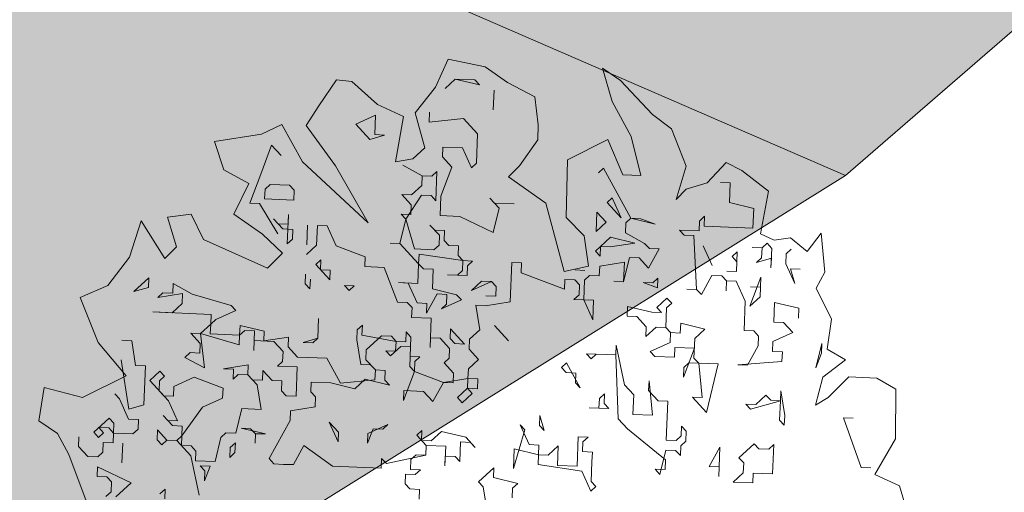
# Model space of a CAD drawing. Header units: metres. Extents: x -228 to 168, y -124 to 293.
# Tile 124 of 256: x 83.56 to 94.68, y 8.15 to 13.48. Entities that reach past the tile are written whole.
import ezdxf

# ---------------------------------------------------------------- set-up
doc = ezdxf.new("R2010")
doc.units = ezdxf.units.M
doc.header["$MEASUREMENT"] = 0
doc.layers.add('Bepflanzung.3 _ UMGEBUNG', color=7, linetype='Continuous')
doc.layers.add('Parzellen.3 _ UMGEBUNG', color=7, linetype='Continuous')

msp = doc.modelspace()

# ---------------------------------------------------------------- hatches: boundary and pattern name
at = {"layer": 'Parzellen.3 _ UMGEBUNG', "linetype": 'Continuous', "lineweight": 18, "true_color": 0xfafafa}
for points in [[(47.694, 42.785), (30.173, 58.442), (19.617, 46.778), (37.196, 30.916), (40.292, 34.516), (92.887, 11.728), (105.132, 22.32), (105.798, 26.383), (50.814, 46.449)], [(26.734, 13.743), (30.01, 10.764), (32.771, 13.998), (34.709, 12.374), (38.399, 9.004), (66.031, -3.176), (81.259, 4.492), (92.887, 11.728), (40.292, 34.516), (37.196, 30.916), (19.617, 46.778), (5.675, 31.518), (25.6, 12.552)]]:
    msp.add_hatch(color=7, dxfattribs=at).paths.add_polyline_path(points)

# ---------------------------------------------------------------- linework, layer by layer
at = {"layer": 'Bepflanzung.3 _ UMGEBUNG', "color": 33, "linetype": 'Continuous', "lineweight": 18, "true_color": 0xa89c73}
for p, q in [((88.399, 13.037), (88.256, 12.723)), ((88.817, 12.951), (88.399, 13.037)), ((89.07, 12.774), (88.817, 12.951)), ((90.346, 12.797), (90.142, 12.937)), ((90.142, 12.937), (90.251, 12.561)), ((87.141, 12.807), (86.939, 12.513)), ((87.314, 12.785), (87.141, 12.807)), ((88.481, 12.814), (88.367, 12.708)), ((88.481, 12.814), (88.702, 12.806)), ((88.755, 12.748), (88.481, 12.814)), ((88.702, 12.806), (88.755, 12.748)), ((90.706, 12.416), (90.346, 12.797)), ((87.601, 12.526), (87.314, 12.785)), ((88.256, 12.723), (88.029, 12.432)), ((88.918, 12.687), (88.91, 12.466)), ((88.91, 12.466), (88.918, 12.687)), ((89.378, 12.613), (89.07, 12.774)), ((89.415, 12.296), (89.378, 12.613)), ((86.939, 12.513), (86.796, 12.291)), ((87.895, 12.39), (87.601, 12.526)), ((90.251, 12.561), (90.468, 12.165)), ((87.356, 12.306), (87.581, 12.408)), ((87.581, 12.408), (87.572, 12.187)), ((87.806, 11.882), (87.895, 12.39)), ((88.029, 12.432), (88.138, 12.04)), ((88.19, 12.439), (88.186, 12.329)), ((88.186, 12.329), (88.574, 12.369)), ((88.574, 12.369), (88.733, 12.196)), ((90.921, 12.254), (90.706, 12.416)), ((86.522, 12.3), (86.292, 12.194)), ((86.756, 11.882), (86.522, 12.3)), ((86.796, 12.291), (87.127, 11.836)), ((87.515, 12.134), (87.356, 12.306)), ((89.412, 12.129), (89.415, 12.296)), ((91.086, 11.833), (90.921, 12.254)), ((86.292, 12.194), (85.76, 12.11)), ((87.682, 12.183), (87.515, 12.134)), ((87.572, 12.187), (87.682, 12.183)), ((88.733, 12.196), (88.72, 11.865)), ((89.207, 11.835), (89.412, 12.129)), ((90.204, 12.133), (89.747, 11.902)), ((90.373, 11.734), (90.204, 12.133)), ((90.468, 12.165), (90.574, 11.726)), ((85.76, 12.11), (85.867, 11.791)), ((86.283, 11.741), (86.407, 12.067)), ((86.407, 12.067), (86.513, 11.953)), ((88.138, 12.04), (88.001, 11.913)), ((88.34, 12.046), (88.336, 11.936)), ((88.561, 12.037), (88.34, 12.046)), ((88.663, 11.812), (88.561, 12.037)), ((88.001, 11.913), (87.806, 11.882)), ((88.336, 11.936), (88.442, 11.821)), ((89.747, 11.902), (89.731, 11.254)), ((85.867, 11.791), (86.15, 11.635)), ((87.497, 11.194), (86.756, 11.882)), ((87.127, 11.836), (87.497, 11.194)), ((88.106, 11.724), (87.89, 11.843)), ((87.89, 11.843), (88.106, 11.724)), ((88.442, 11.821), (88.319, 11.494)), ((88.72, 11.865), (88.663, 11.812)), ((89.082, 11.711), (89.207, 11.835)), ((90.098, 11.756), (90.155, 11.809)), ((90.155, 11.809), (90.464, 11.244)), ((90.975, 11.455), (91.086, 11.833)), ((91.541, 11.874), (91.323, 11.643)), ((91.716, 11.782), (91.541, 11.874)), ((86.16, 11.414), (86.283, 11.741)), ((88.102, 11.613), (88.106, 11.724)), ((88.106, 11.724), (88.217, 11.719)), ((88.217, 11.719), (88.274, 11.772)), ((88.274, 11.772), (88.261, 11.441)), ((89.502, 11.415), (89.082, 11.711)), ((90.574, 11.726), (90.373, 11.734)), ((92.019, 11.548), (91.716, 11.782)), ((86.15, 11.635), (85.98, 11.289)), ((86.327, 11.462), (86.332, 11.573)), ((86.332, 11.573), (86.389, 11.626)), ((86.389, 11.626), (86.61, 11.617)), ((86.61, 11.617), (86.663, 11.56)), ((87.987, 11.507), (88.102, 11.613)), ((91.088, 11.574), (90.975, 11.455)), ((91.323, 11.643), (91.088, 11.574)), ((91.586, 11.642), (91.475, 11.646)), ((91.577, 11.421), (91.586, 11.642)), ((86.658, 11.449), (86.327, 11.462)), ((86.663, 11.56), (86.658, 11.449)), ((87.983, 11.397), (87.877, 11.512)), ((87.877, 11.512), (87.987, 11.507)), ((88.098, 11.503), (87.921, 11.234)), ((88.208, 11.499), (88.098, 11.503)), ((88.261, 11.441), (88.208, 11.499)), ((88.319, 11.494), (88.31, 11.274)), ((88.976, 11.358), (88.87, 11.472)), ((88.87, 11.472), (88.923, 11.415)), ((90.195, 11.42), (90.252, 11.473)), ((90.252, 11.473), (90.354, 11.248)), ((91.928, 11.068), (92.019, 11.548)), ((86.27, 11.409), (86.16, 11.414)), ((86.478, 11.07), (86.27, 11.409)), ((87.979, 11.287), (87.983, 11.397)), ((88.91, 11.084), (88.976, 11.358)), ((88.923, 11.415), (89.144, 11.406)), ((89.71, 10.644), (89.502, 11.415)), ((90.354, 11.248), (90.195, 11.42)), ((91.851, 11.355), (91.577, 11.421)), ((91.842, 11.134), (91.851, 11.355)), ((85.499, 11.292), (85.232, 11.255)), ((85.232, 11.255), (85.331, 10.923)), ((85.637, 11.005), (85.499, 11.292)), ((85.98, 11.289), (86.305, 11.063)), ((86.535, 11.123), (86.429, 11.237)), ((86.429, 11.237), (86.482, 11.18)), ((86.597, 11.286), (86.584, 10.955)), ((86.592, 11.176), (86.597, 11.286)), ((87.855, 10.96), (87.921, 11.234)), ((87.921, 11.234), (87.868, 11.291)), ((87.868, 11.291), (87.979, 11.287)), ((87.921, 11.234), (88.019, 10.898)), ((88.31, 11.274), (88.531, 11.265)), ((88.531, 11.265), (88.91, 11.084)), ((89.731, 11.254), (89.935, 11.046)), ((90.071, 11.093), (90.08, 11.314)), ((90.08, 11.314), (90.186, 11.199)), ((90.464, 11.244), (90.407, 11.191)), ((90.464, 11.244), (90.738, 11.178)), ((90.575, 11.239), (90.464, 11.244)), ((90.738, 11.178), (90.575, 11.239)), ((91.237, 11.213), (91.294, 11.266)), ((91.294, 11.266), (91.29, 11.156)), ((84.933, 11.215), (84.801, 10.806)), ((85.202, 10.789), (84.933, 11.215)), ((86.482, 11.18), (86.592, 11.176)), ((86.645, 11.118), (86.535, 11.123)), ((86.804, 10.946), (86.813, 11.167)), ((86.813, 11.167), (86.804, 10.946)), ((86.924, 11.162), (86.915, 10.942)), ((87.034, 11.158), (86.924, 11.162)), ((87.136, 10.933), (87.034, 11.158)), ((88.301, 11.053), (88.195, 11.168)), ((88.195, 11.168), (88.248, 11.11)), ((90.186, 11.199), (90.071, 11.093)), ((90.407, 11.191), (90.403, 11.08)), ((91.233, 11.103), (91.237, 11.213)), ((91.29, 11.156), (91.842, 11.134)), ((86.305, 11.063), (86.53, 10.852)), ((86.584, 10.955), (86.641, 11.008)), ((86.641, 11.008), (86.645, 11.118)), ((88.248, 11.11), (88.358, 11.106)), ((88.297, 10.942), (88.301, 11.053)), ((88.358, 11.106), (88.354, 10.995)), ((89.935, 11.046), (89.984, 10.703)), ((90.063, 10.873), (90.235, 11.032)), ((90.235, 11.032), (90.509, 10.965)), ((90.403, 11.08), (90.619, 10.961)), ((91.065, 11.054), (91.012, 11.111)), ((91.012, 11.111), (91.233, 11.103)), ((91.175, 11.05), (91.065, 11.054)), ((91.206, 10.44), (91.175, 11.05)), ((92.08, 10.998), (91.928, 11.068)), ((92.264, 11.025), (92.08, 10.998)), ((92.455, 10.869), (92.264, 11.025)), ((92.611, 11.075), (92.455, 10.869)), ((92.652, 10.636), (92.611, 11.075)), ((85.331, 10.923), (85.202, 10.789)), ((86.36, 10.681), (85.637, 11.005)), ((86.915, 10.942), (86.8, 10.836)), ((87.462, 10.81), (87.136, 10.933)), ((87.855, 10.96), (87.745, 10.964)), ((87.745, 10.964), (87.855, 10.96)), ((88.067, 10.73), (87.855, 10.96)), ((88.019, 10.898), (88.239, 10.889)), ((88.239, 10.889), (88.297, 10.942)), ((88.354, 10.995), (88.407, 10.938)), ((88.407, 10.938), (88.517, 10.934)), ((88.517, 10.934), (88.513, 10.823)), ((90.12, 10.926), (90.116, 10.815)), ((90.231, 10.921), (90.12, 10.926)), ((90.509, 10.965), (90.231, 10.921)), ((90.619, 10.961), (90.672, 10.904)), ((90.782, 10.899), (90.663, 10.683)), ((90.672, 10.904), (90.782, 10.899)), ((91.281, 10.935), (91.383, 10.71)), ((91.383, 10.71), (91.281, 10.935)), ((91.944, 10.909), (91.833, 10.913)), ((91.833, 10.913), (91.944, 10.909)), ((91.939, 10.798), (91.944, 10.909)), ((91.944, 10.909), (92.001, 10.962)), ((92.001, 10.962), (92.054, 10.904)), ((92.054, 10.904), (92.045, 10.684)), ((84.801, 10.806), (84.556, 10.484)), ((86.53, 10.852), (86.36, 10.681)), ((87.458, 10.699), (87.462, 10.81)), ((88.072, 10.841), (88.067, 10.73)), ((88.566, 10.766), (88.072, 10.841)), ((88.513, 10.823), (88.566, 10.766)), ((90.116, 10.815), (90.063, 10.873)), ((90.447, 10.802), (90.381, 10.528)), ((90.557, 10.798), (90.447, 10.802)), ((90.663, 10.683), (90.557, 10.798)), ((91.608, 10.811), (91.665, 10.864)), ((91.661, 10.754), (91.608, 10.811)), ((91.665, 10.864), (91.657, 10.644)), ((91.882, 10.745), (91.939, 10.798)), ((92.05, 10.794), (91.882, 10.745)), ((92.045, 10.684), (92.05, 10.794)), ((92.213, 10.732), (92.217, 10.843)), ((92.217, 10.843), (92.275, 10.896)), ((86.906, 10.721), (86.963, 10.774)), ((87.065, 10.549), (86.906, 10.721)), ((86.963, 10.774), (86.959, 10.664)), ((87.679, 10.69), (87.458, 10.699)), ((87.829, 10.298), (87.679, 10.69)), ((88.058, 10.51), (88.067, 10.73)), ((88.067, 10.73), (88.12, 10.673)), ((88.562, 10.656), (88.566, 10.766)), ((88.566, 10.766), (88.676, 10.762)), ((88.619, 10.709), (88.615, 10.598)), ((88.676, 10.762), (88.619, 10.709)), ((89.118, 10.744), (89.101, 10.303)), ((89.228, 10.74), (89.118, 10.744)), ((89.224, 10.629), (89.228, 10.74)), ((89.984, 10.703), (89.71, 10.644)), ((90.111, 10.705), (90.107, 10.594)), ((90.39, 10.749), (90.111, 10.705)), ((90.381, 10.528), (90.39, 10.749)), ((91.657, 10.644), (91.661, 10.754)), ((92.315, 10.507), (92.213, 10.732)), ((92.376, 10.671), (92.266, 10.675)), ((92.266, 10.675), (92.315, 10.507)), ((84.852, 10.418), (85.021, 10.574)), ((85.021, 10.574), (85.017, 10.464)), ((86.787, 10.505), (86.791, 10.615)), ((86.959, 10.664), (87.069, 10.659)), ((87.069, 10.659), (87.065, 10.549)), ((88.12, 10.673), (88.231, 10.669)), ((88.231, 10.669), (88.222, 10.448)), ((88.615, 10.598), (88.394, 10.607)), ((88.394, 10.607), (88.504, 10.603)), ((88.504, 10.603), (88.562, 10.656)), ((89.714, 10.444), (89.224, 10.629)), ((89.944, 10.656), (89.833, 10.661)), ((89.997, 10.599), (89.939, 10.546)), ((90.107, 10.594), (89.997, 10.599)), ((90.712, 10.515), (90.769, 10.568)), ((90.769, 10.568), (90.765, 10.458)), ((91.379, 10.599), (91.259, 10.383)), ((91.489, 10.595), (91.379, 10.599)), ((91.542, 10.538), (91.489, 10.595)), ((91.657, 10.644), (91.546, 10.648)), ((91.546, 10.648), (91.657, 10.644)), ((91.93, 10.578), (91.807, 10.251)), ((91.926, 10.467), (91.93, 10.578)), ((92.555, 10.454), (92.652, 10.636)), ((84.556, 10.484), (84.246, 10.349)), ((85.017, 10.464), (84.852, 10.418)), ((85.29, 10.398), (85.295, 10.508)), ((85.295, 10.508), (85.511, 10.389)), ((86.84, 10.447), (86.787, 10.505)), ((86.844, 10.558), (86.84, 10.447)), ((87.281, 10.43), (87.228, 10.487)), ((87.228, 10.487), (87.339, 10.483)), ((87.339, 10.483), (87.281, 10.43)), ((87.948, 10.514), (87.838, 10.518)), ((87.838, 10.518), (88.058, 10.51)), ((88.05, 10.289), (87.948, 10.514)), ((88.663, 10.43), (88.778, 10.536)), ((88.889, 10.532), (88.663, 10.43)), ((88.778, 10.536), (88.889, 10.532)), ((88.889, 10.532), (88.942, 10.475)), ((88.942, 10.475), (88.889, 10.532)), ((88.942, 10.475), (88.937, 10.364)), ((88.937, 10.364), (88.942, 10.475)), ((89.719, 10.555), (89.714, 10.444)), ((89.829, 10.55), (89.719, 10.555)), ((89.882, 10.493), (89.829, 10.55)), ((89.878, 10.382), (89.882, 10.493)), ((89.939, 10.546), (89.931, 10.325)), ((90.381, 10.528), (90.27, 10.533)), ((90.27, 10.533), (90.381, 10.528)), ((90.765, 10.458), (90.602, 10.52)), ((90.602, 10.52), (90.712, 10.515)), ((91.542, 10.538), (91.538, 10.427)), ((91.538, 10.427), (91.542, 10.538)), ((91.652, 10.533), (91.542, 10.538)), ((91.754, 10.308), (91.652, 10.533)), ((91.926, 10.467), (91.816, 10.472)), ((91.816, 10.472), (91.926, 10.467)), ((91.922, 10.357), (91.926, 10.467)), ((92.727, 10.107), (92.555, 10.454)), ((84.246, 10.349), (84.448, 9.842)), ((85.123, 10.349), (85.18, 10.402)), ((85.401, 10.394), (85.123, 10.349)), ((85.18, 10.402), (85.29, 10.398)), ((85.396, 10.283), (85.401, 10.394)), ((85.511, 10.389), (85.948, 10.261)), ((88.275, 10.39), (88.156, 10.174)), ((88.222, 10.448), (88.496, 10.382)), ((88.385, 10.386), (88.275, 10.39)), ((88.381, 10.276), (88.385, 10.386)), ((88.496, 10.382), (88.549, 10.324)), ((88.937, 10.364), (88.827, 10.369)), ((88.827, 10.369), (88.937, 10.364)), ((89.82, 10.329), (89.878, 10.382)), ((90.756, 10.237), (90.871, 10.343)), ((90.871, 10.343), (90.924, 10.286)), ((91.206, 10.44), (91.096, 10.445)), ((91.096, 10.445), (91.206, 10.44)), ((91.259, 10.383), (91.206, 10.44)), ((91.807, 10.251), (91.922, 10.357)), ((85.282, 10.177), (85.396, 10.283)), ((85.948, 10.261), (86.001, 10.204)), ((87.939, 10.293), (87.829, 10.298)), ((87.992, 10.236), (87.939, 10.293)), ((87.988, 10.125), (87.992, 10.236)), ((88.16, 10.284), (88.05, 10.289)), ((88.156, 10.174), (88.16, 10.284)), ((88.549, 10.324), (88.324, 10.223)), ((88.324, 10.223), (88.381, 10.276)), ((88.822, 10.258), (88.712, 10.263)), ((88.712, 10.263), (88.756, 9.985)), ((89.101, 10.303), (88.822, 10.258)), ((89.931, 10.325), (89.82, 10.329)), ((89.931, 10.325), (90.041, 10.321)), ((90.032, 10.1), (89.931, 10.325)), ((90.041, 10.321), (90.037, 10.21)), ((90.421, 10.14), (90.425, 10.25)), ((90.425, 10.25), (90.699, 10.184)), ((90.809, 10.18), (90.756, 10.237)), ((90.867, 10.233), (90.858, 10.012)), ((90.924, 10.286), (90.867, 10.233)), ((91.741, 9.977), (91.754, 10.308)), ((92.085, 10.295), (92.076, 10.074)), ((92.359, 10.229), (92.085, 10.295)), ((92.355, 10.119), (92.359, 10.229)), ((85.723, 10.16), (85.064, 10.189)), ((85.064, 10.189), (85.282, 10.177)), ((85.719, 10.049), (85.723, 10.16)), ((86.001, 10.204), (85.776, 10.102)), ((88.209, 10.117), (87.988, 10.125)), ((90.037, 10.21), (90.032, 10.1)), ((90.531, 10.135), (90.421, 10.14)), ((90.637, 10.021), (90.531, 10.135)), ((90.699, 10.184), (90.809, 10.18)), ((85.604, 9.943), (85.719, 10.049)), ((85.719, 10.049), (85.714, 9.939)), ((85.776, 10.102), (85.719, 10.049)), ((86.045, 9.926), (86.05, 10.036)), ((86.05, 10.036), (86.324, 9.97)), ((86.929, 9.891), (86.937, 10.112)), ((86.937, 10.112), (86.929, 9.891)), ((87.374, 9.984), (87.432, 10.037)), ((87.432, 10.037), (87.427, 9.927)), ((88.196, 9.786), (88.209, 10.117)), ((88.924, 10.033), (89.083, 9.861)), ((90.633, 9.91), (90.637, 10.021)), ((90.748, 10.016), (90.633, 9.91)), ((90.858, 10.012), (90.748, 10.016)), ((90.911, 9.955), (90.858, 10.012)), ((90.858, 10.012), (90.911, 9.955)), ((91.021, 9.95), (91.026, 10.061)), ((91.026, 10.061), (91.299, 9.995)), ((92.076, 10.074), (92.187, 10.07)), ((92.187, 10.07), (92.293, 9.955)), ((92.678, 9.766), (92.727, 10.107)), ((85.6, 9.833), (85.494, 9.948)), ((85.494, 9.948), (85.604, 9.943)), ((86.041, 9.815), (85.604, 9.943)), ((85.604, 9.943), (85.647, 9.557)), ((85.714, 9.939), (86.045, 9.926)), ((86.045, 9.926), (86.041, 9.815)), ((86.103, 9.979), (86.045, 9.926)), ((86.213, 9.974), (86.103, 9.979)), ((86.205, 9.754), (86.213, 9.974)), ((86.324, 9.97), (86.319, 9.86)), ((86.319, 9.86), (86.597, 9.904)), ((86.597, 9.904), (86.593, 9.794)), ((87.37, 9.873), (87.374, 9.984)), ((87.427, 9.927), (87.812, 9.856)), ((87.648, 9.918), (87.476, 9.759)), ((87.759, 9.913), (87.648, 9.918)), ((87.812, 9.856), (87.759, 9.913)), ((87.922, 9.852), (87.926, 9.962)), ((87.926, 9.962), (87.979, 9.905)), ((87.979, 9.905), (87.971, 9.684)), ((88.2, 9.896), (88.196, 9.786)), ((88.31, 9.892), (88.2, 9.896)), ((88.421, 9.887), (88.425, 9.998)), ((88.425, 9.998), (88.584, 9.826)), ((88.756, 9.985), (88.642, 9.879)), ((90.907, 9.844), (90.911, 9.955)), ((90.911, 9.955), (91.021, 9.95)), ((91.299, 9.995), (91.185, 9.889)), ((91.851, 9.973), (91.741, 9.977)), ((91.904, 9.915), (91.851, 9.973)), ((91.9, 9.805), (91.904, 9.915)), ((92.293, 9.955), (92.068, 9.854)), ((84.448, 9.842), (84.764, 9.466)), ((84.717, 9.868), (84.827, 9.863)), ((84.827, 9.863), (84.871, 9.585)), ((85.595, 9.723), (85.6, 9.833)), ((86.209, 9.864), (86.205, 9.754)), ((86.43, 9.855), (86.209, 9.864)), ((86.536, 9.741), (86.43, 9.855)), ((86.593, 9.794), (86.699, 9.679)), ((86.929, 9.891), (86.761, 9.842)), ((86.761, 9.842), (86.871, 9.838)), ((86.871, 9.838), (86.929, 9.891)), ((87.414, 9.595), (87.37, 9.873)), ((87.865, 9.799), (87.75, 9.693)), ((87.807, 9.746), (87.812, 9.856)), ((87.812, 9.856), (87.922, 9.852)), ((87.975, 9.794), (87.865, 9.799)), ((87.966, 9.574), (87.975, 9.794)), ((88.416, 9.777), (88.31, 9.892)), ((88.474, 9.83), (88.421, 9.887)), ((88.584, 9.826), (88.474, 9.83)), ((88.642, 9.879), (88.637, 9.768)), ((90.293, 9.703), (90.297, 9.813)), ((90.297, 9.813), (90.39, 9.367)), ((90.681, 9.743), (90.907, 9.844)), ((90.96, 9.787), (90.955, 9.677)), ((91.18, 9.778), (90.96, 9.787)), ((91.185, 9.889), (91.176, 9.668)), ((91.781, 9.589), (91.9, 9.805)), ((92.068, 9.854), (92.063, 9.743)), ((92.553, 9.558), (92.62, 9.832)), ((92.62, 9.832), (92.615, 9.721)), ((85.428, 9.674), (85.488, 9.73)), ((85.647, 9.557), (85.428, 9.674)), ((85.488, 9.73), (85.595, 9.723)), ((86.531, 9.63), (86.536, 9.741)), ((86.699, 9.679), (87.03, 9.666)), ((87.476, 9.759), (87.472, 9.648)), ((87.75, 9.693), (87.697, 9.75)), ((87.697, 9.75), (87.807, 9.746)), ((87.971, 9.684), (88.081, 9.68)), ((88.081, 9.68), (88.024, 9.627)), ((88.412, 9.666), (88.416, 9.777)), ((88.637, 9.768), (88.743, 9.653)), ((90.015, 9.658), (89.962, 9.716)), ((89.962, 9.716), (90.293, 9.703)), ((90.072, 9.711), (90.015, 9.658)), ((90.293, 9.703), (90.072, 9.711)), ((90.32, 8.983), (90.293, 9.703)), ((90.734, 9.685), (90.681, 9.743)), ((90.955, 9.677), (90.734, 9.685)), ((91.057, 9.451), (91.18, 9.778)), ((92.063, 9.743), (92.174, 9.739)), ((92.174, 9.739), (92.169, 9.629)), ((92.615, 9.721), (92.553, 9.558)), ((92.885, 9.646), (92.678, 9.766)), ((84.796, 9.091), (84.708, 9.647)), ((84.871, 9.585), (84.982, 9.581)), ((84.982, 9.581), (84.964, 9.139)), ((85.865, 9.546), (86.143, 9.59)), ((86.143, 9.59), (86.138, 9.48)), ((86.474, 9.577), (86.531, 9.63)), ((86.695, 9.569), (86.474, 9.577)), ((86.682, 9.237), (86.695, 9.569)), ((87.03, 9.666), (87.185, 9.383)), ((87.525, 9.591), (87.414, 9.595)), ((87.472, 9.648), (87.578, 9.534)), ((87.578, 9.534), (87.525, 9.591)), ((88.019, 9.516), (87.966, 9.574)), ((88.024, 9.627), (88.019, 9.516)), ((88.355, 9.613), (88.412, 9.666)), ((88.461, 9.499), (88.355, 9.613)), ((88.743, 9.653), (88.628, 9.547)), ((89.679, 9.561), (89.737, 9.614)), ((89.737, 9.614), (89.891, 9.332)), ((91.061, 9.562), (91.057, 9.451)), ((91.119, 9.615), (91.061, 9.562)), ((91.229, 9.61), (91.119, 9.615)), ((91.176, 9.668), (91.229, 9.61)), ((91.269, 9.222), (91.229, 9.61)), ((91.229, 9.61), (91.45, 9.602)), ((91.45, 9.602), (91.318, 9.054)), ((92.169, 9.629), (91.67, 9.593)), ((91.67, 9.593), (91.781, 9.589)), ((92.632, 9.452), (92.885, 9.646)), ((84.764, 9.466), (84.27, 9.223)), ((85.03, 9.413), (85.145, 9.519)), ((85.198, 9.462), (85.141, 9.409)), ((85.145, 9.519), (85.198, 9.462)), ((85.304, 9.347), (85.532, 9.451)), ((85.532, 9.451), (85.859, 9.328)), ((85.975, 9.542), (85.865, 9.546)), ((85.971, 9.431), (85.975, 9.542)), ((86.028, 9.484), (85.971, 9.431)), ((86.138, 9.48), (86.028, 9.484)), ((86.244, 9.365), (86.138, 9.48)), ((86.138, 9.48), (86.191, 9.423)), ((86.302, 9.418), (86.306, 9.529)), ((86.306, 9.529), (86.412, 9.414)), ((87.573, 9.423), (87.578, 9.534)), ((87.578, 9.534), (87.688, 9.529)), ((87.688, 9.529), (87.684, 9.419)), ((87.896, 9.189), (88.019, 9.516)), ((88.019, 9.516), (88.346, 9.393)), ((88.456, 9.388), (88.461, 9.499)), ((88.628, 9.547), (88.624, 9.437)), ((89.732, 9.504), (89.679, 9.561)), ((89.843, 9.499), (89.732, 9.504)), ((89.838, 9.389), (89.843, 9.499)), ((92.549, 9.137), (92.632, 9.452)), ((92.926, 9.455), (92.692, 9.224)), ((93.239, 9.442), (92.926, 9.455)), ((85.242, 9.184), (85.03, 9.413)), ((85.141, 9.409), (85.136, 9.298)), ((85.3, 9.237), (85.304, 9.347)), ((86.191, 9.423), (86.302, 9.418)), ((86.289, 9.087), (86.244, 9.365)), ((86.412, 9.414), (86.523, 9.41)), ((86.523, 9.41), (86.518, 9.299)), ((86.854, 9.396), (86.849, 9.286)), ((87.074, 9.388), (86.854, 9.396)), ((87.348, 9.322), (87.074, 9.388)), ((87.185, 9.383), (87.573, 9.423)), ((87.463, 9.428), (87.348, 9.322)), ((87.737, 9.362), (87.463, 9.428)), ((87.684, 9.419), (87.737, 9.362)), ((88.346, 9.393), (88.227, 9.176)), ((88.624, 9.437), (88.346, 9.393)), ((88.346, 9.393), (88.456, 9.388)), ((88.62, 9.327), (88.624, 9.437)), ((88.624, 9.437), (88.735, 9.433)), ((88.735, 9.433), (88.73, 9.322)), ((89.891, 9.332), (89.838, 9.389)), ((90.39, 9.367), (90.496, 9.252)), ((90.668, 9.411), (90.664, 9.301)), ((90.708, 9.023), (90.668, 9.411)), ((93.457, 9.316), (93.239, 9.442)), ((83.839, 9.336), (83.777, 8.961)), ((84.27, 9.223), (83.839, 9.336)), ((84.69, 9.206), (84.637, 9.263)), ((85.136, 9.298), (85.189, 9.241)), ((85.189, 9.241), (85.3, 9.237)), ((85.859, 9.328), (85.852, 9.215)), ((86.518, 9.299), (86.571, 9.242)), ((86.571, 9.242), (86.682, 9.237)), ((86.849, 9.286), (86.902, 9.229)), ((86.902, 9.229), (86.898, 9.118)), ((87.9, 9.3), (87.896, 9.189)), ((88.121, 9.291), (87.9, 9.3)), ((88.227, 9.176), (88.121, 9.291)), ((88.505, 9.221), (88.62, 9.327)), ((88.673, 9.269), (88.558, 9.163)), ((88.73, 9.322), (88.62, 9.327)), ((88.62, 9.327), (88.673, 9.269)), ((90.108, 9.213), (90.165, 9.266)), ((90.165, 9.266), (90.161, 9.155)), ((90.496, 9.252), (90.487, 9.032)), ((90.664, 9.301), (90.77, 9.186)), ((91.874, 9.143), (91.989, 9.249)), ((91.989, 9.249), (92.042, 9.191)), ((92.152, 9.187), (92.156, 9.297)), ((92.156, 9.297), (92.201, 9.019)), ((93.45, 8.758), (93.457, 9.316)), ((84.792, 8.98), (84.69, 9.206)), ((84.964, 9.139), (84.796, 9.091)), ((85.344, 8.959), (85.242, 9.184)), ((85.852, 9.215), (85.626, 9.113)), ((86.898, 9.118), (86.62, 9.074)), ((88.558, 9.163), (88.505, 9.221)), ((90.103, 9.102), (90.108, 9.213)), ((90.161, 9.155), (90.214, 9.098)), ((90.77, 9.186), (90.88, 9.182)), ((90.88, 9.182), (90.863, 8.74)), ((91.318, 9.054), (91.158, 9.226)), ((91.158, 9.226), (91.269, 9.222)), ((91.816, 9.09), (91.763, 9.147)), ((91.763, 9.147), (91.874, 9.143)), ((92.152, 9.187), (91.816, 9.09)), ((92.042, 9.191), (92.152, 9.187)), ((92.143, 8.966), (92.152, 9.187)), ((92.692, 9.224), (92.549, 9.137)), ((85.287, 8.906), (85.181, 9.02)), ((85.181, 9.02), (85.234, 8.963)), ((85.626, 9.113), (85.393, 8.791)), ((86.002, 8.822), (86.071, 9.098)), ((86.071, 9.098), (86.289, 9.087)), ((86.62, 9.074), (86.615, 8.964)), ((89.432, 8.908), (89.437, 9.018)), ((89.437, 9.018), (89.485, 8.85)), ((90.214, 9.098), (89.993, 9.107)), ((89.993, 9.107), (90.103, 9.102)), ((90.487, 9.032), (90.708, 9.023)), ((92.201, 9.019), (92.196, 8.909)), ((83.777, 8.961), (83.989, 8.818)), ((84.399, 8.83), (84.571, 8.989)), ((84.571, 8.989), (84.624, 8.932)), ((84.624, 8.932), (84.62, 8.821)), ((84.902, 8.976), (84.792, 8.98)), ((84.898, 8.866), (84.902, 8.976)), ((85.234, 8.963), (85.344, 8.959)), ((85.397, 8.901), (85.287, 8.906)), ((85.393, 8.791), (85.397, 8.901)), ((86.615, 8.964), (86.38, 8.533)), ((87.057, 8.946), (87.159, 8.721)), ((87.163, 8.831), (87.057, 8.946)), ((87.494, 8.818), (87.719, 8.92)), ((87.719, 8.92), (87.662, 8.867)), ((89.212, 8.916), (89.313, 8.691)), ((89.265, 8.859), (89.212, 8.916)), ((89.485, 8.85), (89.432, 8.908)), ((90.426, 8.868), (90.32, 8.983)), ((91.031, 8.789), (91.035, 8.899)), ((91.035, 8.899), (91.088, 8.842)), ((92.196, 8.909), (92.143, 8.966)), ((93.062, 8.432), (92.863, 8.993)), ((92.863, 8.993), (92.973, 8.989)), ((83.989, 8.818), (84.117, 8.58)), ((84.452, 8.773), (84.399, 8.83)), ((84.51, 8.826), (84.452, 8.773)), ((84.567, 8.879), (84.457, 8.883)), ((84.457, 8.883), (84.51, 8.826)), ((84.62, 8.821), (84.567, 8.879)), ((84.616, 8.711), (84.62, 8.821)), ((84.62, 8.821), (84.841, 8.813)), ((84.841, 8.813), (84.898, 8.866)), ((85.114, 8.747), (85.119, 8.857)), ((85.119, 8.857), (85.225, 8.742)), ((85.335, 8.738), (85.393, 8.791)), ((85.393, 8.791), (85.388, 8.68)), ((85.834, 8.773), (85.891, 8.826)), ((85.891, 8.826), (86.002, 8.822)), ((86.17, 8.871), (86.062, 8.878)), ((86.062, 8.878), (86.336, 8.812)), ((86.223, 8.813), (86.17, 8.871)), ((86.223, 8.813), (86.221, 8.706)), ((86.221, 8.706), (86.223, 8.813)), ((86.336, 8.812), (86.223, 8.813)), ((87.159, 8.721), (87.163, 8.831)), ((87.552, 8.871), (87.49, 8.708)), ((87.49, 8.708), (87.494, 8.818)), ((87.662, 8.867), (87.552, 8.871)), ((88.046, 8.797), (88.103, 8.85)), ((88.152, 8.682), (88.046, 8.797)), ((88.103, 8.85), (88.099, 8.739)), ((88.209, 8.735), (88.324, 8.841)), ((88.324, 8.841), (88.598, 8.775)), ((89.137, 8.422), (89.265, 8.859)), ((90.854, 8.52), (90.426, 8.868)), ((90.973, 8.736), (91.031, 8.789)), ((91.088, 8.842), (91.084, 8.732)), ((84.231, 8.781), (84.227, 8.671)), ((84.501, 8.605), (84.505, 8.715)), ((84.505, 8.715), (84.616, 8.711)), ((84.717, 8.486), (84.726, 8.707)), ((84.726, 8.707), (84.717, 8.486)), ((85.167, 8.689), (85.114, 8.747)), ((85.225, 8.742), (85.167, 8.689)), ((85.335, 8.738), (85.225, 8.742)), ((85.225, 8.742), (85.335, 8.738)), ((85.494, 8.566), (85.335, 8.738)), ((85.388, 8.68), (85.499, 8.676)), ((85.499, 8.676), (85.552, 8.619)), ((85.768, 8.5), (85.834, 8.773)), ((85.94, 8.659), (85.998, 8.712)), ((85.998, 8.712), (85.993, 8.601)), ((86.654, 8.467), (86.77, 8.681)), ((86.77, 8.681), (87.093, 8.447)), ((88.099, 8.739), (88.209, 8.735)), ((88.148, 8.571), (88.152, 8.682)), ((88.152, 8.682), (88.148, 8.571)), ((88.373, 8.673), (88.152, 8.682)), ((88.364, 8.452), (88.373, 8.673)), ((88.541, 8.722), (88.532, 8.501)), ((88.651, 8.717), (88.541, 8.722)), ((88.598, 8.775), (88.704, 8.66)), ((88.704, 8.66), (88.651, 8.717)), ((89.313, 8.691), (89.424, 8.687)), ((89.424, 8.687), (89.419, 8.576)), ((89.53, 8.572), (89.644, 8.678)), ((89.644, 8.678), (89.636, 8.457)), ((89.856, 8.449), (89.869, 8.78)), ((89.869, 8.78), (89.98, 8.775)), ((89.922, 8.722), (89.918, 8.612)), ((89.98, 8.775), (89.922, 8.722)), ((90.863, 8.74), (90.973, 8.736)), ((91.026, 8.679), (91.022, 8.568)), ((91.084, 8.732), (91.026, 8.679)), ((91.684, 8.542), (91.856, 8.701)), ((91.856, 8.701), (91.909, 8.644)), ((92.02, 8.639), (92.077, 8.692)), ((92.077, 8.692), (92.064, 8.361)), ((93.218, 8.353), (93.45, 8.758)), ((84.117, 8.58), (84.311, 8.059)), ((84.227, 8.671), (84.333, 8.556)), ((84.443, 8.552), (84.501, 8.605)), ((85.587, 8.12), (85.494, 8.566)), ((85.552, 8.619), (85.547, 8.508)), ((85.936, 8.548), (85.94, 8.659)), ((85.993, 8.601), (85.936, 8.548)), ((87.702, 8.478), (88.148, 8.571)), ((88.037, 8.576), (87.98, 8.523)), ((88.148, 8.571), (88.037, 8.576)), ((88.368, 8.563), (88.364, 8.452)), ((88.479, 8.558), (88.368, 8.563)), ((89.145, 8.643), (89.137, 8.422)), ((89.419, 8.576), (89.145, 8.643)), ((89.415, 8.466), (89.419, 8.576)), ((89.419, 8.576), (89.53, 8.572)), ((89.918, 8.612), (90.029, 8.608)), ((90.029, 8.608), (90.024, 8.497)), ((90.859, 8.63), (90.792, 8.356)), ((90.969, 8.626), (90.859, 8.63)), ((91.022, 8.568), (90.969, 8.626)), ((91.349, 8.445), (91.468, 8.661)), ((91.468, 8.661), (91.459, 8.441)), ((91.909, 8.644), (92.02, 8.639)), ((84.333, 8.556), (84.443, 8.552)), ((85.547, 8.508), (85.768, 8.5)), ((85.6, 8.451), (85.711, 8.447)), ((85.653, 8.394), (85.6, 8.451)), ((86.38, 8.533), (86.433, 8.476)), ((86.433, 8.476), (86.541, 8.469)), ((86.541, 8.469), (86.654, 8.467)), ((87.644, 8.425), (87.649, 8.536)), ((87.649, 8.536), (87.702, 8.478)), ((87.98, 8.523), (87.976, 8.412)), ((88.532, 8.501), (88.479, 8.558)), ((89.909, 8.391), (89.415, 8.466)), ((89.636, 8.457), (89.856, 8.449)), ((90.024, 8.497), (90.015, 8.276)), ((90.85, 8.409), (90.854, 8.52)), ((91.737, 8.485), (91.684, 8.542)), ((91.733, 8.374), (91.737, 8.485)), ((84.435, 8.331), (84.439, 8.442)), ((84.439, 8.442), (84.819, 8.261)), ((85.711, 8.447), (85.649, 8.283)), ((85.649, 8.283), (85.653, 8.394)), ((87.093, 8.447), (87.644, 8.425)), ((87.918, 8.359), (87.914, 8.249)), ((88.029, 8.355), (87.918, 8.359)), ((87.976, 8.412), (88.086, 8.408)), ((88.086, 8.408), (88.029, 8.355)), ((88.744, 8.271), (88.916, 8.43)), ((88.916, 8.43), (88.912, 8.32)), ((90.011, 8.166), (89.909, 8.391)), ((90.792, 8.356), (90.739, 8.414)), ((90.739, 8.414), (90.85, 8.409)), ((91.459, 8.441), (91.349, 8.445)), ((91.459, 8.441), (91.455, 8.33)), ((91.455, 8.33), (91.459, 8.441)), ((91.618, 8.268), (91.733, 8.374)), ((91.843, 8.37), (91.839, 8.26)), ((92.064, 8.361), (91.843, 8.37)), ((93.172, 8.428), (93.062, 8.432)), ((93.495, 8.226), (93.218, 8.353)), ((84.545, 8.327), (84.435, 8.331)), ((84.598, 8.27), (84.545, 8.327)), ((84.594, 8.159), (84.598, 8.27)), ((84.819, 8.261), (84.647, 8.102)), ((87.914, 8.249), (87.967, 8.192)), ((88.797, 8.214), (88.744, 8.271)), ((88.912, 8.32), (89.185, 8.254)), ((89.185, 8.254), (89.128, 8.201)), ((90.015, 8.276), (90.068, 8.219)), ((91.839, 8.26), (91.618, 8.268)), ((84.536, 8.106), (84.594, 8.159)), ((85.146, 8.137), (85.203, 8.19)), ((85.203, 8.19), (85.199, 8.08)), ((87.967, 8.192), (88.077, 8.187)), ((88.077, 8.187), (88.073, 8.077)), ((88.841, 7.936), (88.797, 8.214)), ((89.128, 8.201), (89.124, 8.091)), ((90.068, 8.219), (90.011, 8.166)), ((93.607, 7.857), (93.495, 8.226))]:
    msp.add_line(p, q, dxfattribs=at)
at = {"layer": 'Parzellen.3 _ UMGEBUNG', "color": 253, "linetype": 'Continuous', "lineweight": 18, "true_color": 0x9f9f9f, "flags": 128}
for points in [[(47.694, 42.785), (50.814, 46.449), (105.798, 26.383), (105.132, 22.32), (92.887, 11.728), (40.292, 34.516), (37.196, 30.916), (19.617, 46.778), (30.173, 58.442)], [(26.734, 13.743), (25.6, 12.552), (5.675, 31.518), (19.617, 46.778), (37.196, 30.916), (40.292, 34.516), (92.887, 11.728), (81.259, 4.492), (66.031, -3.176), (38.399, 9.004), (34.709, 12.374), (32.771, 13.998), (30.01, 10.764)]]:
    msp.add_lwpolyline(points, close=True, dxfattribs=at)

doc.saveas('drawing.dxf')
